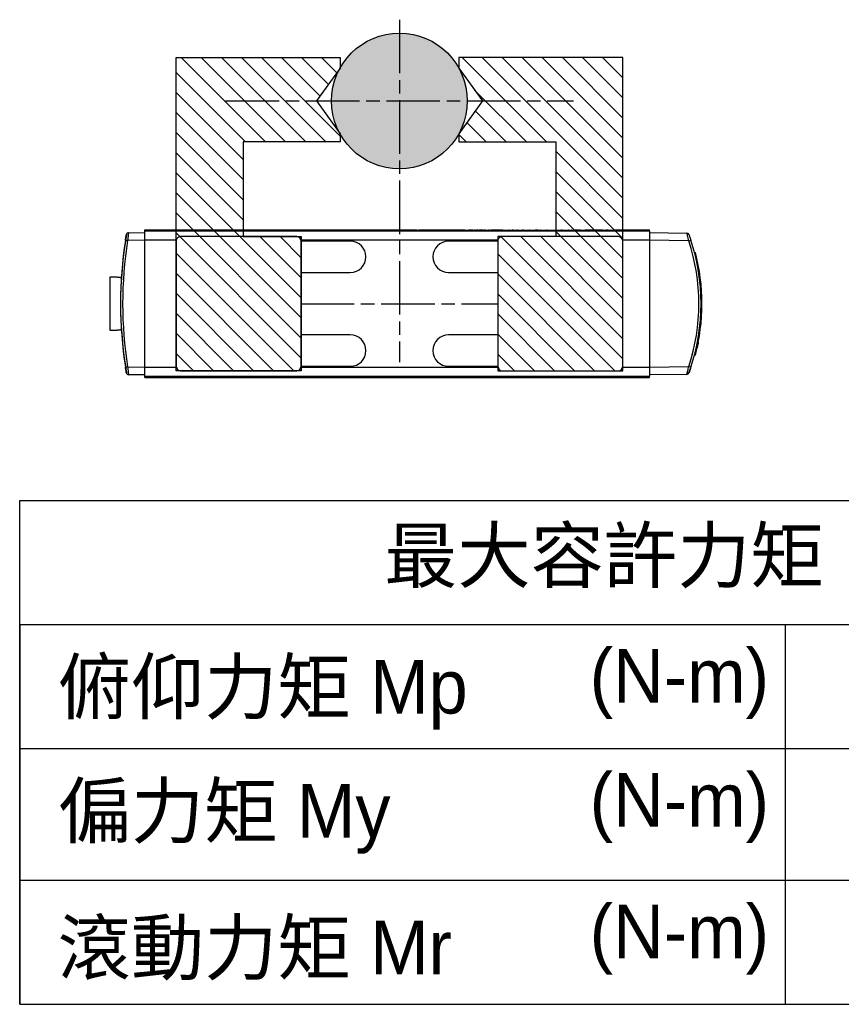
# Model space of a CAD drawing. Header units: millimetres. Extents: x 399 to 6233, y -1870 to 1602.
# Tile 53 of 164: x 3109 to 3293, y 650 to 870. Entities that reach past the tile are written whole.
import ezdxf

# ---------------------------------------------------------------- set-up
doc = ezdxf.new("R2010")
doc.units = ezdxf.units.MM
doc.linetypes.add('AM_ISO08W050', pattern=[18, 12, -1.5, 3, -1.5])
doc.layers.add('5', color=7, linetype='Continuous')
doc.layers.add('AM_7', color=4, linetype='AM_ISO08W050', lineweight=25)
doc.layers.add('AM_8', color=1, linetype='Continuous', lineweight=25)
doc.styles.get("Standard").update_dxf_attribs({"font": 'arial.ttf'})
pattern_1 = [(315, (3369.9288, 2239.2763), (2.245064, 2.245064), [])]

# ---------------------------------------------------------------- blocks, each defined once
blk = doc.blocks.new('CHS2B-S40_上')
at = {"color": 7, "linetype": 'Continuous', "lineweight": 25}
for p, q in [((3000.54, 4363.1), (3008.88, 4363.24)), ((3121.88, 4363.79), (3008.88, 4363.79)), ((3008.88, 4363.79), (3008.88, 4363.49)), ((3008.88, 4361.49), (3008.88, 4363.49)), ((3121.88, 4363.49), (3008.88, 4363.49)), ((3009.48, 4363.69), (3009.48, 4363.49)), ((3009.48, 4363.69), (3013.28, 4363.69)), ((3013.28, 4363.49), (3013.28, 4363.69)), ((3041.88, 4362.29), (3015.88, 4362.29)), ((3113.88, 4362.29), (3087.88, 4362.29)), ((3117.48, 4363.69), (3117.48, 4363.49)), ((3117.48, 4363.69), (3121.28, 4363.69)), ((3121.28, 4363.49), (3121.28, 4363.69)), ((3121.88, 4363.79), (3121.88, 4363.49)), ((3121.88, 4363.49), (3121.88, 4361.49)), ((3121.88, 4363.24), (3125.53, 4363.18)), ((3126.06, 4362.47), (3126.06, 4362.47)), ((3008.88, 4361.49), (3000.11, 4361.34)), ((3008.88, 4333.09), (3008.88, 4361.49)), ((3014.88, 4361.29), (3014.88, 4333.29)), ((3042.88, 4333.29), (3042.88, 4361.29)), ((3053.88, 4361.29), (3042.88, 4361.29)), ((3086.88, 4361.29), (3075.88, 4361.29)), ((3086.88, 4361.29), (3086.88, 4333.29)), ((3114.88, 4333.29), (3114.88, 4361.29)), ((3125.74, 4361.42), (3121.88, 4361.49)), ((3121.88, 4361.49), (3121.88, 4333.09)), ((2998.64, 4358.76), (2998.63, 4358.76)), ((2998.85, 4358.78), (2998.64, 4358.77)), ((2998.35, 4356.66), (2998.35, 4356.66)), ((3042.88, 4354.29), (3053.88, 4354.29)), ((3075.88, 4354.29), (3086.88, 4354.29)), ((3128.08, 4353.13), (3127.15, 4353.13)), ((3129.68, 4353.24), (3128.08, 4353.24)), ((3128.08, 4353.24), (3128.08, 4353.13)), ((3129.68, 4341.34), (3129.68, 4353.24)), ((2997.18, 4347.77), (2997.18, 4347.77)), ((2997.62, 4340.95), (2997.62, 4340.95)), ((3053.88, 4340.29), (3042.88, 4340.29)), ((3086.88, 4340.29), (3075.88, 4340.29)), ((3127.15, 4341.45), (3128.08, 4341.45)), ((3128.08, 4341.45), (3128.08, 4341.34)), ((3128.08, 4341.34), (3129.68, 4341.34)), ((2998.85, 4335.8), (2998.64, 4335.81)), ((3126.8, 4337.43), (3126.8, 4337.43)), ((2999.81, 4332.58), (2999.81, 4332.58)), ((3000.11, 4333.24), (3008.88, 4333.09)), ((3008.88, 4331.34), (3000.54, 4331.49)), ((3008.88, 4331.09), (3008.88, 4333.09)), ((3015.88, 4332.29), (3041.88, 4332.29)), ((3042.88, 4333.29), (3053.88, 4333.29)), ((3075.88, 4333.29), (3086.88, 4333.29)), ((3087.88, 4332.29), (3113.88, 4332.29)), ((3121.88, 4333.09), (3125.74, 4333.16)), ((3121.88, 4333.09), (3121.88, 4331.09)), ((3125.53, 4331.4), (3121.88, 4331.34)), ((3008.88, 4331.09), (3121.88, 4331.09)), ((3008.88, 4331.09), (3008.88, 4330.79)), ((3016.82, 4330.79), (3008.88, 4330.79)), ((3009.48, 4331.09), (3009.48, 4330.89)), ((3013.28, 4330.89), (3009.48, 4330.89)), ((3009.88, 4330.84), (3009.88, 4330.89)), ((3064.88, 4330.84), (3009.88, 4330.84)), ((3010.45, 4330.84), (3010.45, 4330.83)), ((3016.15, 4330.83), (3010.45, 4330.83)), ((3013.28, 4330.89), (3013.28, 4331.09)), ((3016.15, 4330.84), (3016.15, 4330.83)), ((3016.32, 4330.84), (3016.32, 4330.83)), ((3016.35, 4330.83), (3016.35, 4330.84)), ((3016.35, 4330.83), (3016.8, 4330.83)), ((3016.8, 4330.83), (3016.8, 4330.84)), ((3016.82, 4330.83), (3016.82, 4330.84)), ((3016.83, 4330.83), (3016.83, 4330.84)), ((3016.85, 4330.83), (3016.85, 4330.84)), ((3017.16, 4330.83), (3017.16, 4330.84)), ((3017.45, 4330.83), (3017.45, 4330.84)), ((3017.46, 4330.83), (3017.46, 4330.84)), ((3017.6, 4330.79), (3017.48, 4330.79)), ((3017.53, 4330.83), (3017.53, 4330.84)), ((3017.6, 4330.83), (3017.6, 4330.84)), ((3017.63, 4330.83), (3017.63, 4330.84)), ((3018, 4330.83), (3018, 4330.84)), ((3018.18, 4330.83), (3018.18, 4330.84)), ((3018.19, 4330.84), (3018.19, 4330.83)), ((3018.21, 4330.83), (3018.21, 4330.84)), ((3018.21, 4330.83), (3018.66, 4330.83)), ((3018.68, 4330.79), (3018.23, 4330.79)), ((3018.66, 4330.83), (3018.66, 4330.84)), ((3018.69, 4330.83), (3018.69, 4330.84)), ((3018.69, 4330.83), (3018.69, 4330.84)), ((3018.71, 4330.83), (3018.71, 4330.84)), ((3019.02, 4330.83), (3019.02, 4330.84)), ((3019.3, 4330.83), (3019.3, 4330.84)), ((3019.32, 4330.83), (3019.32, 4330.84)), ((3019.32, 4330.83), (3019.8, 4330.83)), ((3021.65, 4330.79), (3019.59, 4330.79)), ((3019.8, 4330.83), (3019.8, 4330.84)), ((3019.84, 4330.83), (3019.84, 4330.84)), ((3020.29, 4330.83), (3020.29, 4330.84)), ((3020.42, 4330.83), (3020.42, 4330.84)), ((3020.55, 4330.83), (3020.55, 4330.84)), ((3020.78, 4330.83), (3020.78, 4330.84)), ((3020.81, 4330.83), (3020.81, 4330.84)), ((3020.81, 4330.83), (3021.41, 4330.83)), ((3020.88, 4330.83), (3020.88, 4330.83)), ((3021.41, 4330.83), (3021.41, 4330.84)), ((3021.48, 4330.83), (3021.48, 4330.84)), ((3021.48, 4330.83), (3021.48, 4330.84)), ((3021.61, 4330.83), (3021.61, 4330.84)), ((3021.64, 4330.83), (3021.64, 4330.84)), ((3021.64, 4330.83), (3021.94, 4330.83)), ((3021.94, 4330.83), (3021.94, 4330.84)), ((3022.06, 4330.83), (3022.06, 4330.84)), ((3022.18, 4330.83), (3022.18, 4330.84)), ((3022.18, 4330.83), (3022.48, 4330.83)), ((3022.47, 4330.79), (3022.42, 4330.79)), ((3022.48, 4330.83), (3022.48, 4330.84)), ((3022.51, 4330.83), (3022.51, 4330.84)), ((3022.54, 4330.84), (3022.54, 4330.83)), ((3022.66, 4330.83), (3022.66, 4330.84)), ((3022.8, 4330.83), (3022.8, 4330.84)), ((3022.8, 4330.83), (3022.88, 4330.83)), ((3022.88, 4330.83), (3022.88, 4330.84)), ((3022.88, 4330.83), (3023.32, 4330.83)), ((3023.3, 4330.79), (3023.25, 4330.79)), ((3023.32, 4330.83), (3023.32, 4330.84)), ((3023.32, 4330.83), (3023.4, 4330.83)), ((3023.4, 4330.83), (3023.4, 4330.84)), ((3023.53, 4330.83), (3023.53, 4330.84)), ((3023.63, 4330.83), (3023.63, 4330.84)), ((3023.7, 4330.83), (3023.7, 4330.84)), ((3023.72, 4330.83), (3023.72, 4330.84)), ((3024.35, 4330.83), (3024.35, 4330.84)), ((3024.35, 4330.83), (3024.63, 4330.83)), ((3024.63, 4330.83), (3024.63, 4330.84)), ((3024.7, 4330.83), (3024.7, 4330.84)), ((3024.87, 4330.83), (3024.87, 4330.84)), ((3025.65, 4330.79), (3024.91, 4330.79)), ((3024.99, 4330.84), (3024.99, 4330.83)), ((3024.99, 4330.83), (3024.99, 4330.84)), ((3025.02, 4330.83), (3025.02, 4330.84)), ((3025.02, 4330.83), (3025.35, 4330.83)), ((3025.35, 4330.83), (3025.35, 4330.84)), ((3025.38, 4330.83), (3025.38, 4330.84)), ((3025.52, 4330.84), (3025.52, 4330.83)), ((3025.52, 4330.83), (3025.52, 4330.84)), ((3025.55, 4330.83), (3025.55, 4330.84)), ((3025.55, 4330.83), (3025.63, 4330.83)), ((3025.68, 4330.83), (3025.68, 4330.84)), ((3026.05, 4330.83), (3026.05, 4330.84)), ((3026.22, 4330.83), (3026.22, 4330.84)), ((3026.25, 4330.83), (3026.25, 4330.84)), ((3026.34, 4330.79), (3026.28, 4330.79)), ((3026.37, 4330.83), (3026.37, 4330.84)), ((3026.75, 4330.83), (3026.75, 4330.84)), ((3026.92, 4330.83), (3026.92, 4330.84)), ((3026.95, 4330.83), (3026.95, 4330.84)), ((3027.04, 4330.79), (3026.98, 4330.79)), ((3027.04, 4330.83), (3027.04, 4330.84)), ((3027.07, 4330.83), (3027.07, 4330.84)), ((3027.44, 4330.83), (3027.44, 4330.84)), ((3027.62, 4330.83), (3027.62, 4330.84)), ((3027.64, 4330.83), (3027.64, 4330.84)), ((3027.74, 4330.79), (3027.68, 4330.79)), ((3027.69, 4330.83), (3027.72, 4330.83)), ((3027.72, 4330.83), (3027.72, 4330.84)), ((3027.75, 4330.83), (3027.75, 4330.84)), ((3027.77, 4330.83), (3027.77, 4330.84)), ((3028.14, 4330.83), (3028.14, 4330.84)), ((3028.31, 4330.83), (3028.31, 4330.84)), ((3028.34, 4330.83), (3028.34, 4330.84)), ((3028.43, 4330.83), (3028.43, 4330.84)), ((3028.46, 4330.83), (3028.46, 4330.84)), ((3028.46, 4330.83), (3028.74, 4330.83)), ((3028.66, 4330.79), (3028.58, 4330.79)), ((3028.74, 4330.83), (3028.74, 4330.84)), ((3028.76, 4330.83), (3028.76, 4330.84)), ((3028.87, 4330.83), (3028.87, 4330.84)), ((3029.16, 4330.83), (3029.16, 4330.84)), ((3029.45, 4330.83), (3029.45, 4330.84)), ((3029.53, 4330.79), (3029.48, 4330.79)), ((3029.52, 4330.84), (3029.52, 4330.83)), ((3029.52, 4330.83), (3029.52, 4330.84)), ((3029.55, 4330.83), (3029.55, 4330.84)), ((3029.56, 4330.83), (3029.56, 4330.84)), ((3029.86, 4330.83), (3029.86, 4330.84)), ((3030.15, 4330.83), (3030.15, 4330.84)), ((3030.26, 4330.83), (3030.26, 4330.84)), ((3030.56, 4330.83), (3030.56, 4330.84)), ((3030.84, 4330.83), (3030.84, 4330.84)), ((3030.85, 4330.83), (3030.85, 4330.84)), ((3031.21, 4330.83), (3031.21, 4330.84)), ((3031.28, 4330.83), (3031.28, 4330.84)), ((3031.65, 4330.83), (3031.65, 4330.84)), ((3031.82, 4330.83), (3031.82, 4330.84)), ((3031.84, 4330.83), (3031.92, 4330.83)), ((3031.85, 4330.83), (3031.85, 4330.84)), ((3031.94, 4330.79), (3031.88, 4330.79)), ((3031.97, 4330.83), (3031.97, 4330.84)), ((3032.34, 4330.83), (3032.34, 4330.84)), ((3032.52, 4330.83), (3032.52, 4330.84)), ((3032.54, 4330.83), (3032.54, 4330.84)), ((3032.67, 4330.83), (3032.67, 4330.84)), ((3033.04, 4330.83), (3033.04, 4330.84)), ((3033.22, 4330.83), (3033.22, 4330.84)), ((3033.24, 4330.83), (3033.24, 4330.84)), ((3033.33, 4330.79), (3033.27, 4330.79)), ((3033.32, 4330.83), (3033.32, 4330.84)), ((3033.34, 4330.83), (3033.34, 4330.84)), ((3033.37, 4330.83), (3033.37, 4330.84)), ((3033.74, 4330.83), (3033.74, 4330.84)), ((3033.91, 4330.83), (3033.91, 4330.84)), ((3033.93, 4330.83), (3034.03, 4330.83)), ((3033.94, 4330.83), (3033.94, 4330.84)), ((3034.43, 4330.79), (3033.97, 4330.79)), ((3034.03, 4330.83), (3034.03, 4330.84)), ((3034.05, 4330.83), (3034.05, 4330.84)), ((3034.05, 4330.83), (3034.33, 4330.83)), ((3034.16, 4330.83), (3034.16, 4330.83)), ((3034.33, 4330.83), (3034.33, 4330.84)), ((3034.36, 4330.83), (3034.36, 4330.84)), ((3034.36, 4330.83), (3034.52, 4330.83)), ((3034.46, 4330.83), (3034.46, 4330.84)), ((3034.76, 4330.83), (3034.76, 4330.84)), ((3035.05, 4330.83), (3035.05, 4330.84)), ((3035.16, 4330.83), (3035.16, 4330.84)), ((3035.46, 4330.83), (3035.46, 4330.84)), ((3035.74, 4330.83), (3035.74, 4330.84)), ((3035.76, 4330.83), (3035.76, 4330.84)), ((3035.76, 4330.83), (3035.81, 4330.83)), ((3035.82, 4330.79), (3035.78, 4330.79)), ((3035.86, 4330.83), (3035.86, 4330.84)), ((3036.16, 4330.83), (3036.16, 4330.84)), ((3036.44, 4330.83), (3036.44, 4330.84)), ((3036.57, 4330.83), (3036.57, 4330.84)), ((3036.94, 4330.83), (3036.94, 4330.84)), ((3037.08, 4330.83), (3037.41, 4330.83)), ((3037.11, 4330.83), (3037.11, 4330.84)), ((3037.14, 4330.83), (3037.14, 4330.84)), ((3037.23, 4330.79), (3037.17, 4330.79)), ((3037.26, 4330.83), (3037.26, 4330.84)), ((3037.63, 4330.83), (3037.63, 4330.84)), ((3037.81, 4330.83), (3037.81, 4330.84)), ((3037.84, 4330.83), (3037.84, 4330.84)), ((3037.96, 4330.83), (3037.96, 4330.84)), ((3038.33, 4330.83), (3038.33, 4330.84)), ((3038.45, 4330.83), (3038.61, 4330.83)), ((3038.51, 4330.83), (3038.51, 4330.84)), ((3038.53, 4330.83), (3038.53, 4330.84)), ((3038.66, 4330.83), (3038.66, 4330.84)), ((3039.03, 4330.83), (3039.03, 4330.84)), ((3039.2, 4330.83), (3039.2, 4330.84)), ((3039.23, 4330.83), (3039.23, 4330.84)), ((3039.32, 4330.83), (3039.32, 4330.84)), ((3039.35, 4330.83), (3039.35, 4330.84)), ((3039.35, 4330.83), (3039.63, 4330.83)), ((3039.63, 4330.83), (3039.63, 4330.84)), ((3039.65, 4330.83), (3039.65, 4330.84)), ((3039.76, 4330.83), (3039.76, 4330.84)), ((3040.05, 4330.83), (3040.05, 4330.84)), ((3040.34, 4330.83), (3040.34, 4330.84)), ((3040.36, 4330.83), (3040.43, 4330.83)), ((3040.42, 4330.79), (3040.37, 4330.79)), ((3040.45, 4330.83), (3040.45, 4330.84)), ((3040.75, 4330.83), (3040.75, 4330.84)), ((3041.04, 4330.83), (3041.04, 4330.84)), ((3041.15, 4330.83), (3041.15, 4330.84)), ((3041.45, 4330.83), (3041.45, 4330.84)), ((3041.73, 4330.83), (3041.73, 4330.84)), ((3044.29, 4330.79), (3041.77, 4330.79)), ((3042.56, 4330.83), (3042.56, 4330.84)), ((3042.61, 4330.83), (3042.61, 4330.84)), ((3042.73, 4330.83), (3042.73, 4330.84)), ((3042.83, 4330.83), (3042.83, 4330.84)), ((3042.87, 4330.83), (3042.87, 4330.84)), ((3043.79, 4330.83), (3043.79, 4330.84)), ((3043.83, 4330.83), (3043.83, 4330.84)), ((3043.83, 4330.83), (3043.87, 4330.83)), ((3043.89, 4330.83), (3043.89, 4330.84)), ((3044.04, 4330.83), (3044.04, 4330.84)), ((3044.18, 4330.83), (3044.18, 4330.84)), ((3044.2, 4330.83), (3044.45, 4330.83)), ((3044.33, 4330.83), (3044.33, 4330.84)), ((3044.8, 4330.83), (3044.92, 4330.83)), ((3044.97, 4330.83), (3044.97, 4330.84)), ((3045.59, 4330.83), (3045.59, 4330.84)), ((3045.74, 4330.79), (3045.62, 4330.79)), ((3045.71, 4330.83), (3045.71, 4330.84)), ((3045.81, 4330.83), (3045.81, 4330.84)), ((3045.81, 4330.83), (3045.93, 4330.83)), ((3045.93, 4330.83), (3045.93, 4330.84)), ((3046.13, 4330.83), (3046.13, 4330.84)), ((3046.13, 4330.83), (3046.46, 4330.83)), ((3046.46, 4330.83), (3046.46, 4330.84)), ((3047.08, 4330.79), (3046.51, 4330.79)), ((3046.57, 4330.83), (3046.57, 4330.84)), ((3046.57, 4330.83), (3046.57, 4330.83)), ((3046.69, 4330.83), (3046.69, 4330.84)), ((3046.81, 4330.83), (3046.81, 4330.84)), ((3046.88, 4330.83), (3046.88, 4330.84)), ((3046.98, 4330.83), (3046.98, 4330.84)), ((3047.13, 4330.83), (3047.13, 4330.84)), ((3047.29, 4330.83), (3047.29, 4330.84)), ((3047.37, 4330.83), (3047.37, 4330.84)), ((3047.52, 4330.83), (3047.52, 4330.84)), ((3047.66, 4330.83), (3047.66, 4330.84)), ((3047.66, 4330.83), (3047.78, 4330.83)), ((3047.78, 4330.83), (3047.78, 4330.84)), ((3048, 4330.83), (3048, 4330.84)), ((3048, 4330.83), (3048.09, 4330.83)), ((3048.09, 4330.83), (3048.09, 4330.84)), ((3048.22, 4330.83), (3048.22, 4330.84)), ((3048.36, 4330.83), (3048.36, 4330.84)), ((3048.38, 4330.83), (3048.38, 4330.84)), ((3049.34, 4330.79), (3048.41, 4330.79)), ((3048.48, 4330.83), (3048.48, 4330.84)), ((3048.52, 4330.83), (3048.52, 4330.84)), ((3048.52, 4330.83), (3049.19, 4330.83)), ((3049.19, 4330.83), (3049.19, 4330.84)), ((3049.27, 4330.83), (3049.27, 4330.84)), ((3049.38, 4330.83), (3049.38, 4330.84)), ((3049.87, 4330.83), (3049.87, 4330.84)), ((3050.25, 4330.83), (3050.25, 4330.84)), ((3060.52, 4330.79), (3050.28, 4330.79)), ((3051.3, 4330.84), (3051.3, 4330.83)), ((3051.3, 4330.84), (3051.3, 4330.83)), ((3051.39, 4330.83), (3051.3, 4330.83)), ((3051.3, 4330.83), (3051.3, 4330.83)), ((3051.39, 4330.84), (3051.39, 4330.83)), ((3051.56, 4330.83), (3051.39, 4330.83)), ((3051.56, 4330.84), (3051.56, 4330.83)), ((3051.64, 4330.83), (3051.56, 4330.83)), ((3051.64, 4330.84), (3051.64, 4330.83)), ((3051.68, 4330.83), (3051.64, 4330.83)), ((3051.68, 4330.84), (3051.68, 4330.83)), ((3051.77, 4330.83), (3051.68, 4330.83)), ((3051.77, 4330.84), (3051.77, 4330.83)), ((3052.1, 4330.83), (3051.77, 4330.83)), ((3052.1, 4330.84), (3052.1, 4330.83)), ((3052.75, 4330.83), (3052.1, 4330.83)), ((3052.75, 4330.84), (3052.75, 4330.83)), ((3053.92, 4330.83), (3052.75, 4330.83)), ((3053.92, 4330.83), (3053.92, 4330.84)), ((3053.97, 4330.83), (3053.97, 4330.84)), ((3053.97, 4330.83), (3054.01, 4330.83)), ((3054.01, 4330.83), (3054.01, 4330.84)), ((3054.11, 4330.83), (3054.11, 4330.84)), ((3054.11, 4330.83), (3054.34, 4330.83)), ((3054.34, 4330.83), (3054.34, 4330.84)), ((3054.42, 4330.83), (3054.42, 4330.84)), ((3054.42, 4330.83), (3054.42, 4330.83)), ((3054.47, 4330.83), (3054.47, 4330.84)), ((3054.53, 4330.83), (3054.53, 4330.84)), ((3054.65, 4330.83), (3054.55, 4330.83)), ((3054.66, 4330.84), (3054.66, 4330.83)), ((3054.71, 4330.83), (3054.71, 4330.84)), ((3054.77, 4330.83), (3054.77, 4330.84)), ((3054.77, 4330.83), (3054.84, 4330.83)), ((3054.84, 4330.83), (3054.84, 4330.84)), ((3054.84, 4330.83), (3055.17, 4330.83)), ((3055.17, 4330.83), (3055.17, 4330.84)), ((3055.17, 4330.83), (3055.24, 4330.83)), ((3055.24, 4330.83), (3055.24, 4330.84)), ((3055.3, 4330.83), (3055.3, 4330.84)), ((3055.4, 4330.83), (3055.33, 4330.83)), ((3055.35, 4330.83), (3055.35, 4330.84)), ((3055.41, 4330.84), (3055.41, 4330.83)), ((3055.41, 4330.83), (3055.41, 4330.84)), ((3055.41, 4330.83), (3055.62, 4330.83)), ((3055.62, 4330.83), (3055.62, 4330.84)), ((3055.7, 4330.83), (3055.7, 4330.84)), ((3055.77, 4330.83), (3055.77, 4330.84)), ((3055.77, 4330.83), (3055.94, 4330.83)), ((3055.94, 4330.83), (3055.94, 4330.84)), ((3055.94, 4330.83), (3055.94, 4330.84)), ((3055.94, 4330.83), (3056.09, 4330.83)), ((3055.94, 4330.83), (3055.94, 4330.83)), ((3056.09, 4330.83), (3056.09, 4330.84)), ((3056.17, 4330.83), (3056.17, 4330.84)), ((3056.24, 4330.83), (3056.24, 4330.84)), ((3056.24, 4330.83), (3056.46, 4330.83)), ((3056.46, 4330.83), (3056.46, 4330.84)), ((3056.46, 4330.83), (3056.46, 4330.84)), ((3056.59, 4330.83), (3056.47, 4330.83)), ((3056.59, 4330.83), (3056.59, 4330.84)), ((3056.65, 4330.83), (3056.65, 4330.84)), ((3056.71, 4330.83), (3056.71, 4330.84)), ((3056.83, 4330.83), (3056.71, 4330.83)), ((3056.83, 4330.84), (3056.83, 4330.83)), ((3056.88, 4330.83), (3056.88, 4330.84)), ((3056.95, 4330.83), (3056.95, 4330.84)), ((3056.95, 4330.83), (3057.01, 4330.83)), ((3057.01, 4330.83), (3057.01, 4330.84)), ((3057.01, 4330.83), (3057.35, 4330.83)), ((3057.35, 4330.83), (3057.35, 4330.84)), ((3057.35, 4330.83), (3057.41, 4330.83)), ((3057.41, 4330.83), (3057.41, 4330.84)), ((3057.47, 4330.83), (3057.47, 4330.84)), ((3057.52, 4330.83), (3057.52, 4330.84)), ((3057.54, 4330.83), (3057.53, 4330.83)), ((3057.54, 4330.83), (3057.54, 4330.84)), ((3057.57, 4330.83), (3057.57, 4330.84)), ((3057.57, 4330.83), (3057.79, 4330.83)), ((3057.79, 4330.83), (3057.79, 4330.84)), ((3057.85, 4330.83), (3057.85, 4330.84)), ((3057.91, 4330.83), (3057.91, 4330.84)), ((3057.91, 4330.83), (3058.14, 4330.83)), ((3058.14, 4330.83), (3058.14, 4330.84)), ((3058.16, 4330.83), (3058.16, 4330.84)), ((3058.48, 4330.83), (3058.18, 4330.83)), ((3058.48, 4330.84), (3058.48, 4330.83)), ((3058.55, 4330.83), (3058.48, 4330.83)), ((3058.56, 4330.83), (3058.56, 4330.84)), ((3058.61, 4330.83), (3058.61, 4330.84)), ((3058.61, 4330.83), (3058.64, 4330.83)), ((3058.64, 4330.83), (3058.64, 4330.84)), ((3058.75, 4330.83), (3058.75, 4330.84)), ((3058.75, 4330.83), (3058.98, 4330.83)), ((3058.98, 4330.83), (3058.98, 4330.84)), ((3059.05, 4330.83), (3059.05, 4330.84)), ((3059.05, 4330.83), (3059.05, 4330.83)), ((3059.11, 4330.83), (3059.11, 4330.84)), ((3059.17, 4330.83), (3059.17, 4330.84)), ((3059.36, 4330.83), (3059.17, 4330.83)), ((3059.37, 4330.83), (3059.37, 4330.84)), ((3059.43, 4330.83), (3059.43, 4330.84)), ((3059.49, 4330.83), (3059.49, 4330.84)), ((3059.94, 4330.83), (3059.49, 4330.83)), ((3059.94, 4330.83), (3059.94, 4330.84)), ((3059.97, 4330.83), (3059.97, 4330.84)), ((3059.97, 4330.83), (3060.35, 4330.83)), ((3060.35, 4330.83), (3060.35, 4330.84)), ((3060.39, 4330.83), (3060.39, 4330.84)), ((3060.52, 4330.83), (3060.41, 4330.83)), ((3060.52, 4330.83), (3060.52, 4330.84)), ((3060.56, 4330.83), (3060.56, 4330.84)), ((3060.96, 4330.83), (3060.96, 4330.84)), ((3060.96, 4330.83), (3061.13, 4330.83)), ((3121.88, 4330.79), (3060.99, 4330.79)), ((3061.13, 4330.83), (3061.13, 4330.84)), ((3061.28, 4330.83), (3061.15, 4330.83)), ((3061.17, 4330.83), (3061.17, 4330.84)), ((3061.29, 4330.84), (3061.29, 4330.83)), ((3061.34, 4330.83), (3061.34, 4330.84)), ((3061.4, 4330.83), (3061.4, 4330.84)), ((3061.4, 4330.83), (3061.47, 4330.83)), ((3061.4, 4330.83), (3061.4, 4330.83)), ((3061.47, 4330.83), (3061.47, 4330.84)), ((3061.47, 4330.83), (3061.81, 4330.83)), ((3061.81, 4330.83), (3061.81, 4330.84)), ((3061.81, 4330.83), (3061.87, 4330.83)), ((3061.87, 4330.83), (3061.87, 4330.84)), ((3061.93, 4330.83), (3061.93, 4330.84)), ((3061.98, 4330.83), (3061.98, 4330.84)), ((3062.05, 4330.83), (3061.99, 4330.83)), ((3062.05, 4330.84), (3062.05, 4330.83)), ((3062.1, 4330.83), (3062.05, 4330.83)), ((3062.11, 4330.83), (3062.11, 4330.84)), ((3062.17, 4330.83), (3062.17, 4330.84)), ((3062.23, 4330.83), (3062.23, 4330.84)), ((3062.23, 4330.83), (3062.23, 4330.84)), ((3062.23, 4330.83), (3062.5, 4330.83)), ((3062.5, 4330.83), (3062.5, 4330.84)), ((3062.55, 4330.83), (3062.55, 4330.84)), ((3062.6, 4330.83), (3062.6, 4330.84)), ((3062.6, 4330.83), (3062.86, 4330.83)), ((3062.86, 4330.83), (3062.86, 4330.84)), ((3062.86, 4330.83), (3062.86, 4330.84)), ((3062.92, 4330.83), (3062.92, 4330.84)), ((3062.94, 4330.83), (3062.93, 4330.83)), ((3062.98, 4330.83), (3062.98, 4330.84)), ((3064.88, 4330.84), (3064.88, 4331.09)), ((3117.48, 4331.09), (3117.48, 4330.89)), ((3121.28, 4330.89), (3117.48, 4330.89)), ((3121.28, 4330.89), (3121.28, 4331.09)), ((3121.88, 4331.09), (3121.88, 4330.79))]:
    blk.add_line(p, q, dxfattribs=at)
at = {"color": 8, "linetype": 'Continuous', "lineweight": 25}
for p, q in [((3014.9, 4361.49), (3008.88, 4361.49)), ((3086.9, 4361.49), (3042.86, 4361.49)), ((3121.88, 4361.49), (3114.86, 4361.49)), ((3008.88, 4333.09), (3014.9, 4333.09)), ((3042.86, 4333.09), (3086.9, 4333.09)), ((3114.86, 4333.09), (3121.88, 4333.09))]:
    blk.add_line(p, q, dxfattribs=at)
at = {"color": 7, "linetype": 'Continuous', "lineweight": 25, "flags": 128}
for points in [[(3127.14, 4353.14), (3127.23, 4353.14), (3127.31, 4353.13)], [(3127.31, 4341.45), (3127.23, 4341.44), (3127.14, 4341.44)]]:
    blk.add_lwpolyline(points, dxfattribs=at)
at = {"color": 7, "linetype": 'Continuous', "lineweight": 25}
for centre, radius, start, end in [((3043.13, 4347.29), 45.75, 160.2315, 161.9146), ((3000.55, 4362.6), 0.5, 91, 160.2315), ((3015.88, 4361.29), 1, 90, 180), ((3041.88, 4361.29), 1, 0, 90), ((3087.88, 4361.29), 1, 90, 180), ((3113.88, 4361.29), 1, 0, 90), ((3125.52, 4362.68), 0.5, 9.7344, 89), ((3035.81, 4347.29), 91.5, 350.275, 9.725), ((3035.83, 4347.29), 91.5, 8.9346, 9.7344), ((3043.13, 4347.29), 45.75, 161.9146, 198.0854), ((3043.12, 4347.29), 45.25, 161.9146, 198.0854), ((3007, 4382.82), 22.56, 250.9745, 252.2234), ((3053.88, 4357.79), 3.5, 270, 90), ((3075.88, 4357.79), 3.5, 90, 270), ((3118.86, 4405.94), 45.05, 278.7801, 279.4052), ((3035.84, 4347.29), 91, 351.0654, 8.9346), ((3035.83, 4347.29), 91.5, 351.0654, 8.9346), ((3043.13, 4347.29), 45.95, 165.5282, 194.4718), ((3053.88, 4336.79), 3.5, 270, 90), ((3075.88, 4336.79), 3.5, 90, 270), ((3007, 4311.76), 22.56, 107.7766, 109.0255), ((3043.13, 4347.29), 45.75, 198.0854, 198.344), ((3000.55, 4331.99), 0.5, 199.7685, 269), ((3015.88, 4333.29), 1, 180, 270), ((3041.88, 4333.29), 1, 270, 0), ((3087.88, 4333.29), 1, 180, 270), ((3113.88, 4333.29), 1, 270, 0), ((3125.52, 4331.9), 0.5, 271, 350.2656), ((3118.86, 4288.64), 45.05, 80.5948, 81.2199), ((3035.83, 4347.29), 91.5, 350.4779, 351.0654)]:
    blk.add_arc(centre, radius, start, end, dxfattribs=at)
for points, knots in [([(2999.64, 4361.49), (2999.68, 4361.61), (2999.77, 4361.87), (2999.89, 4362.23), (2999.99, 4362.53), (3000.06, 4362.73), (3000.07, 4362.75), (3000.08, 4362.76)], [0, 0, 0, 0, 0.1878625, 0.4033855, 0.6061418, 0.8032081, 1, 1, 1, 1]), ([(3000.54, 4363.1), (3000.53, 4363.08), (3000.52, 4363.04), (3000.45, 4362.77), (3000.35, 4362.36), (3000.23, 4361.86), (3000.15, 4361.51), (3000.11, 4361.34)], [0, 0, 0, 0, 0.200588, 0.399903, 0.602485, 0.815419, 1, 1, 1, 1]), ([(3125.74, 4361.42), (3125.71, 4361.62), (3125.67, 4362.02), (3125.61, 4362.55), (3125.56, 4362.95), (3125.54, 4363.15), (3125.53, 4363.17), (3125.53, 4363.18)], [0, 0, 0, 0, 0.218035, 0.436491, 0.65377, 0.868006, 1, 1, 1, 1]), ([(3126.01, 4362.76), (3126.02, 4362.76), (3126.02, 4362.74), (3126.04, 4362.6), (3126.09, 4362.31), (3126.15, 4361.93), (3126.2, 4361.64), (3126.22, 4361.5)], [0, 0, 0, 0, 0.131174, 0.344376, 0.561438, 0.780625, 1, 1, 1, 1]), ([(2997.99, 4355.89), (2998.03, 4356.08), (2998.11, 4356.46), (2998.21, 4356.94), (2998.24, 4357.12), (2998.26, 4357.21)], [0, 0, 0, 0, 0.331746, 0.667649, 1, 1, 1, 1]), ([(3000.08, 4331.82), (3000.08, 4331.82), (3000.07, 4331.83), (3000.03, 4331.96), (2999.93, 4332.24), (2999.79, 4332.64), (2999.69, 4332.94), (2999.64, 4333.09)], [0, 0, 0, 0, 0.100712, 0.310835, 0.535429, 0.767557, 1, 1, 1, 1]), ([(3000.11, 4333.24), (3000.16, 4333.04), (3000.25, 4332.62), (3000.39, 4332.07), (3000.49, 4331.68), (3000.53, 4331.51), (3000.54, 4331.49), (3000.54, 4331.49)], [0, 0, 0, 0, 0.228462, 0.458369, 0.683803, 0.897275, 1, 1, 1, 1]), ([(3125.53, 4331.4), (3125.53, 4331.41), (3125.53, 4331.41), (3125.53, 4331.43), (3125.54, 4331.46), (3125.54, 4331.5), (3125.55, 4331.57), (3125.56, 4331.66), (3125.58, 4331.77), (3125.59, 4331.9), (3125.61, 4332.04), (3125.63, 4332.2), (3125.64, 4332.33), (3125.66, 4332.46), (3125.67, 4332.6), (3125.69, 4332.73), (3125.71, 4332.88), (3125.72, 4333.02), (3125.73, 4333.12), (3125.74, 4333.16)], [0, 0, 0, 0, 0.051798, 0.103952, 0.157226, 0.210886, 0.262614, 0.367788, 0.421354, 0.473287, 0.578865, 0.632629, 0.685242, 0.738214, 0.792314, 0.846802, 0.884772, 0.961351, 1, 1, 1, 1]), ([(3126.22, 4333.08), (3126.22, 4333.06), (3126.21, 4332.98), (3126.19, 4332.88), (3126.17, 4332.77), (3126.16, 4332.68), (3126.14, 4332.58), (3126.13, 4332.49), (3126.11, 4332.4), (3126.1, 4332.31), (3126.08, 4332.23), (3126.07, 4332.16), (3126.06, 4332.09), (3126.05, 4332.01), (3126.03, 4331.94), (3126.03, 4331.89), (3126.02, 4331.85), (3126.01, 4331.82), (3126.01, 4331.82), (3126.01, 4331.82)], [0, 0, 0, 0, 0.038217, 0.115279, 0.154163, 0.207027, 0.260241, 0.314565, 0.369275, 0.421241, 0.473552, 0.526958, 0.580748, 0.63228, 0.737072, 0.790462, 0.841929, 0.946633, 1, 1, 1, 1]), ([(3016.32, 4330.83), (3016.32, 4330.83), (3016.32, 4330.83), (3016.33, 4330.83), (3016.34, 4330.83), (3016.34, 4330.83), (3016.35, 4330.83), (3016.35, 4330.83)], [0, 0, 0, 0, 0.500095, 0.750155, 0.874801, 0.937577, 1, 1, 1, 1]), ([(3016.8, 4330.83), (3016.8, 4330.83), (3016.81, 4330.83), (3016.82, 4330.83), (3016.82, 4330.83), (3016.82, 4330.83), (3016.82, 4330.83)], [0, 0, 0, 0, 0.122391, 0.247489, 0.498125, 1, 1, 1, 1]), ([(3018.19, 4330.83), (3018.19, 4330.83), (3018.19, 4330.83), (3018.19, 4330.83), (3018.2, 4330.83), (3018.21, 4330.83), (3018.21, 4330.83), (3018.21, 4330.83)], [0, 0, 0, 0, 0.500095, 0.750155, 0.874801, 0.937577, 1, 1, 1, 1]), ([(3018.66, 4330.83), (3018.67, 4330.83), (3018.67, 4330.83), (3018.68, 4330.83), (3018.69, 4330.83), (3018.69, 4330.83), (3018.69, 4330.83)], [0, 0, 0, 0, 0.122391, 0.247489, 0.498125, 1, 1, 1, 1]), ([(3019.3, 4330.83), (3019.3, 4330.83), (3019.3, 4330.83), (3019.3, 4330.83), (3019.31, 4330.83), (3019.32, 4330.83), (3019.32, 4330.83), (3019.32, 4330.83)], [0, 0, 0, 0, 0.500145, 0.750197, 0.8748, 0.937423, 1, 1, 1, 1]), ([(3019.8, 4330.83), (3019.8, 4330.83), (3019.81, 4330.83), (3019.83, 4330.83), (3019.84, 4330.83), (3019.84, 4330.83), (3019.84, 4330.83)], [0, 0, 0, 0, 0.125195, 0.249894, 0.498726, 1, 1, 1, 1]), ([(3020.78, 4330.83), (3020.78, 4330.83), (3020.78, 4330.83), (3020.79, 4330.83), (3020.8, 4330.83), (3020.81, 4330.83), (3020.81, 4330.83), (3020.81, 4330.83)], [0, 0, 0, 0, 0.500423, 0.750145, 0.874828, 0.937416, 1, 1, 1, 1]), ([(3021.41, 4330.83), (3021.42, 4330.83), (3021.43, 4330.83), (3021.46, 4330.83), (3021.48, 4330.83), (3021.48, 4330.83), (3021.48, 4330.83)], [0, 0, 0, 0, 0.186691, 0.373676, 0.560686, 1, 1, 1, 1]), ([(3021.61, 4330.83), (3021.61, 4330.83), (3021.61, 4330.83), (3021.61, 4330.83), (3021.62, 4330.83), (3021.63, 4330.83), (3021.64, 4330.83), (3021.64, 4330.83)], [0, 0, 0, 0, 0.500347, 0.750185, 0.874831, 0.937532, 1, 1, 1, 1]), ([(3021.94, 4330.83), (3021.94, 4330.83), (3021.94, 4330.83), (3021.96, 4330.83), (3022, 4330.83), (3022.04, 4330.83), (3022.06, 4330.83)], [0, 0, 0, 0, 0.124474, 0.249374, 0.498916, 1, 1, 1, 1]), ([(3022.06, 4330.83), (3022.08, 4330.83), (3022.12, 4330.83), (3022.16, 4330.83), (3022.18, 4330.83), (3022.18, 4330.83), (3022.18, 4330.83)], [0, 0, 0, 0, 0.50104, 0.750496, 0.875162, 1, 1, 1, 1]), ([(3022.48, 4330.83), (3022.48, 4330.83), (3022.49, 4330.83), (3022.49, 4330.83), (3022.5, 4330.83), (3022.51, 4330.83), (3022.51, 4330.83), (3022.51, 4330.83)], [0, 0, 0, 0, 0.062594, 0.125166, 0.250121, 0.499853, 1, 1, 1, 1]), ([(3022.54, 4330.83), (3022.54, 4330.83), (3022.54, 4330.83), (3022.55, 4330.83), (3022.57, 4330.83), (3022.59, 4330.83), (3022.62, 4330.83), (3022.64, 4330.83), (3022.66, 4330.83)], [0, 0, 0, 0, 0.020762, 0.214021, 0.3376, 0.460843, 0.654363, 1, 1, 1, 1]), ([(3022.66, 4330.83), (3022.68, 4330.83), (3022.72, 4330.83), (3022.77, 4330.83), (3022.79, 4330.83), (3022.8, 4330.83), (3022.8, 4330.83)], [0, 0, 0, 0, 0.501308, 0.750694, 0.874682, 1, 1, 1, 1]), ([(3024.63, 4330.83), (3024.64, 4330.83), (3024.66, 4330.83), (3024.68, 4330.83), (3024.7, 4330.83), (3024.7, 4330.83), (3024.7, 4330.83)], [0, 0, 0, 0, 0.186691, 0.373676, 0.560686, 1, 1, 1, 1]), ([(3024.99, 4330.83), (3024.99, 4330.83), (3024.99, 4330.83), (3024.99, 4330.83), (3025, 4330.83), (3025.01, 4330.83), (3025.02, 4330.83)], [0, 0, 0, 0, 0.499685, 0.750545, 0.874226, 1, 1, 1, 1]), ([(3025.35, 4330.83), (3025.35, 4330.83), (3025.36, 4330.83), (3025.37, 4330.83), (3025.38, 4330.83), (3025.38, 4330.83), (3025.38, 4330.83)], [0, 0, 0, 0, 0.126259, 0.248851, 0.500388, 1, 1, 1, 1]), ([(3025.52, 4330.83), (3025.52, 4330.83), (3025.52, 4330.83), (3025.53, 4330.83), (3025.54, 4330.83), (3025.55, 4330.83), (3025.55, 4330.83)], [0, 0, 0, 0, 0.501187, 0.751254, 0.876415, 1, 1, 1, 1]), ([(3026.94, 4330.83), (3026.96, 4330.83), (3026.99, 4330.83), (3027.03, 4330.83), (3027.04, 4330.83)], [0, 0, 0, 0, 0.559996, 1, 1, 1, 1]), ([(3028.43, 4330.83), (3028.43, 4330.83), (3028.43, 4330.83), (3028.44, 4330.83), (3028.45, 4330.83), (3028.45, 4330.83), (3028.46, 4330.83)], [0, 0, 0, 0, 0.499776, 0.750545, 0.875145, 1, 1, 1, 1]), ([(3028.74, 4330.83), (3028.74, 4330.83), (3028.75, 4330.83), (3028.76, 4330.83), (3028.76, 4330.83), (3028.76, 4330.83), (3028.76, 4330.83)], [0, 0, 0, 0, 0.125196, 0.249191, 0.500458, 1, 1, 1, 1]), ([(3034.03, 4330.83), (3034.03, 4330.83), (3034.03, 4330.83), (3034.04, 4330.83), (3034.04, 4330.83), (3034.05, 4330.83), (3034.05, 4330.83)], [0, 0, 0, 0, 0.4997764, 0.7505451, 0.8751447, 1, 1, 1, 1]), ([(3034.33, 4330.83), (3034.34, 4330.83), (3034.35, 4330.83), (3034.35, 4330.83), (3034.36, 4330.83), (3034.36, 4330.83), (3034.36, 4330.83)], [0, 0, 0, 0, 0.125196, 0.249191, 0.500458, 1, 1, 1, 1]), ([(3039.32, 4330.83), (3039.32, 4330.83), (3039.32, 4330.83), (3039.33, 4330.83), (3039.34, 4330.83), (3039.34, 4330.83), (3039.35, 4330.83)], [0, 0, 0, 0, 0.4997764, 0.7505451, 0.8751447, 1, 1, 1, 1]), ([(3039.63, 4330.83), (3039.63, 4330.83), (3039.64, 4330.83), (3039.65, 4330.83), (3039.65, 4330.83), (3039.65, 4330.83), (3039.65, 4330.83)], [0, 0, 0, 0, 0.125196, 0.249191, 0.500458, 1, 1, 1, 1]), ([(3042.56, 4330.83), (3042.57, 4330.83), (3042.57, 4330.83), (3042.6, 4330.83), (3042.61, 4330.83)], [0, 0, 0, 0, 0.558484, 1, 1, 1, 1]), ([(3042.61, 4330.83), (3042.63, 4330.83), (3042.67, 4330.83), (3042.71, 4330.83), (3042.73, 4330.83)], [0, 0, 0, 0, 0.558201, 1, 1, 1, 1]), ([(3042.73, 4330.83), (3042.75, 4330.83), (3042.79, 4330.83), (3042.82, 4330.83), (3042.83, 4330.83)], [0, 0, 0, 0, 0.559499, 1, 1, 1, 1]), ([(3042.83, 4330.83), (3042.85, 4330.83), (3042.87, 4330.83), (3042.87, 4330.83), (3042.87, 4330.83)], [0, 0, 0, 0, 0.559179, 1, 1, 1, 1]), ([(3043.79, 4330.83), (3043.79, 4330.83), (3043.79, 4330.83), (3043.8, 4330.83), (3043.81, 4330.83), (3043.82, 4330.83), (3043.83, 4330.83), (3043.83, 4330.83)], [0, 0, 0, 0, 0.500262, 0.750118, 0.87481, 0.937265, 1, 1, 1, 1]), ([(3046.57, 4330.83), (3046.57, 4330.83), (3046.57, 4330.83), (3046.59, 4330.83), (3046.63, 4330.83), (3046.67, 4330.83), (3046.69, 4330.83)], [0, 0, 0, 0, 0.1245892, 0.2492955, 0.4988543, 1, 1, 1, 1]), ([(3046.69, 4330.83), (3046.72, 4330.83), (3046.75, 4330.83), (3046.79, 4330.83), (3046.81, 4330.83), (3046.81, 4330.83), (3046.81, 4330.83)], [0, 0, 0, 0, 0.501119, 0.750388, 0.874869, 1, 1, 1, 1]), ([(3047.37, 4330.83), (3047.37, 4330.83), (3047.37, 4330.83), (3047.38, 4330.83), (3047.4, 4330.83), (3047.45, 4330.83), (3047.49, 4330.83), (3047.52, 4330.83)], [0, 0, 0, 0, 0.124491, 0.187015, 0.249635, 0.499537, 1, 1, 1, 1]), ([(3047.52, 4330.83), (3047.55, 4330.83), (3047.59, 4330.83), (3047.64, 4330.83), (3047.65, 4330.83), (3047.66, 4330.83), (3047.66, 4330.83)], [0, 0, 0, 0, 0.501213, 0.750066, 0.874451, 1, 1, 1, 1]), ([(3048.48, 4330.83), (3048.48, 4330.83), (3048.48, 4330.83), (3048.49, 4330.83), (3048.51, 4330.83), (3048.52, 4330.83), (3048.52, 4330.83)], [0, 0, 0, 0, 0.501116, 0.751037, 0.875771, 1, 1, 1, 1]), ([(3053.92, 4330.83), (3053.92, 4330.83), (3053.92, 4330.83), (3053.94, 4330.83), (3053.95, 4330.83), (3053.97, 4330.83), (3053.97, 4330.83)], [0, 0, 0, 0, 0.279695, 0.558813, 0.779244, 1, 1, 1, 1]), ([(3054.34, 4330.83), (3054.36, 4330.83), (3054.38, 4330.83), (3054.4, 4330.83), (3054.4, 4330.83)], [0, 0, 0, 0, 0.662268, 1, 1, 1, 1]), ([(3054.42, 4330.83), (3054.42, 4330.83), (3054.42, 4330.83), (3054.42, 4330.83), (3054.43, 4330.83), (3054.45, 4330.83), (3054.46, 4330.83), (3054.47, 4330.83)], [0, 0, 0, 0, 0.062625, 0.125253, 0.249764, 0.499801, 1, 1, 1, 1]), ([(3054.47, 4330.83), (3054.49, 4330.83), (3054.5, 4330.83), (3054.52, 4330.83), (3054.53, 4330.83), (3054.53, 4330.83), (3054.53, 4330.83)], [0, 0, 0, 0, 0.500812, 0.750879, 0.8757, 1, 1, 1, 1]), ([(3054.66, 4330.83), (3054.66, 4330.83), (3054.66, 4330.83), (3054.66, 4330.83), (3054.66, 4330.83), (3054.68, 4330.83), (3054.69, 4330.83), (3054.71, 4330.83)], [0, 0, 0, 0, 0.04807, 0.134552, 0.221595, 0.308514, 1, 1, 1, 1]), ([(3054.71, 4330.83), (3054.72, 4330.83), (3054.74, 4330.83), (3054.76, 4330.83), (3054.77, 4330.83), (3054.77, 4330.83)], [0, 0, 0, 0, 0.56191, 0.781091, 1, 1, 1, 1]), ([(3055.24, 4330.83), (3055.24, 4330.83), (3055.24, 4330.83), (3055.25, 4330.83), (3055.27, 4330.83), (3055.28, 4330.83), (3055.3, 4330.83)], [0, 0, 0, 0, 0.125323, 0.250131, 0.499027, 1, 1, 1, 1]), ([(3055.3, 4330.83), (3055.31, 4330.83), (3055.33, 4330.83), (3055.34, 4330.83), (3055.35, 4330.83), (3055.35, 4330.83), (3055.35, 4330.83)], [0, 0, 0, 0, 0.694223, 0.781366, 0.868507, 1, 1, 1, 1]), ([(3055.62, 4330.83), (3055.62, 4330.83), (3055.63, 4330.83), (3055.64, 4330.83), (3055.66, 4330.83), (3055.68, 4330.83), (3055.7, 4330.83)], [0, 0, 0, 0, 0.125101, 0.250043, 0.499305, 1, 1, 1, 1]), ([(3055.7, 4330.83), (3055.71, 4330.83), (3055.73, 4330.83), (3055.76, 4330.83), (3055.77, 4330.83), (3055.77, 4330.83), (3055.77, 4330.83)], [0, 0, 0, 0, 0.500961, 0.750309, 0.874533, 1, 1, 1, 1]), ([(3056.09, 4330.83), (3056.1, 4330.83), (3056.1, 4330.83), (3056.11, 4330.83), (3056.13, 4330.83), (3056.15, 4330.83), (3056.17, 4330.83)], [0, 0, 0, 0, 0.125093, 0.250058, 0.499049, 1, 1, 1, 1]), ([(3056.17, 4330.83), (3056.18, 4330.83), (3056.2, 4330.83), (3056.23, 4330.83), (3056.24, 4330.83), (3056.24, 4330.83), (3056.24, 4330.83)], [0, 0, 0, 0, 0.50091, 0.75035, 0.874755, 1, 1, 1, 1]), ([(3056.59, 4330.83), (3056.59, 4330.83), (3056.59, 4330.83), (3056.6, 4330.83), (3056.6, 4330.83), (3056.62, 4330.83), (3056.64, 4330.83), (3056.65, 4330.83)], [0, 0, 0, 0, 0.124159, 0.186822, 0.249512, 0.499717, 1, 1, 1, 1]), ([(3056.65, 4330.83), (3056.66, 4330.83), (3056.68, 4330.83), (3056.7, 4330.83), (3056.7, 4330.83), (3056.71, 4330.83), (3056.71, 4330.83), (3056.71, 4330.83)], [0, 0, 0, 0, 0.500295, 0.750293, 0.813219, 0.875755, 1, 1, 1, 1]), ([(3056.83, 4330.83), (3056.83, 4330.83), (3056.83, 4330.83), (3056.83, 4330.83), (3056.84, 4330.83), (3056.85, 4330.83), (3056.87, 4330.83), (3056.88, 4330.83)], [0, 0, 0, 0, 0.04807, 0.134552, 0.221595, 0.308514, 1, 1, 1, 1]), ([(3056.88, 4330.83), (3056.9, 4330.83), (3056.91, 4330.83), (3056.94, 4330.83), (3056.94, 4330.83), (3056.95, 4330.83)], [0, 0, 0, 0, 0.5619097, 0.7810905, 1, 1, 1, 1]), ([(3057.41, 4330.83), (3057.41, 4330.83), (3057.42, 4330.83), (3057.42, 4330.83), (3057.44, 4330.83), (3057.46, 4330.83), (3057.47, 4330.83)], [0, 0, 0, 0, 0.125323, 0.250131, 0.499027, 1, 1, 1, 1]), ([(3057.47, 4330.83), (3057.49, 4330.83), (3057.5, 4330.83), (3057.52, 4330.83), (3057.52, 4330.83), (3057.52, 4330.83), (3057.52, 4330.83)], [0, 0, 0, 0, 0.694223, 0.781366, 0.868507, 1, 1, 1, 1]), ([(3057.54, 4330.83), (3057.54, 4330.83), (3057.54, 4330.83), (3057.55, 4330.83), (3057.56, 4330.83), (3057.56, 4330.83), (3057.57, 4330.83)], [0, 0, 0, 0, 0.500937, 0.749993, 0.874816, 1, 1, 1, 1]), ([(3057.79, 4330.83), (3057.79, 4330.83), (3057.79, 4330.83), (3057.8, 4330.83), (3057.8, 4330.83), (3057.82, 4330.83), (3057.84, 4330.83), (3057.85, 4330.83)], [0, 0, 0, 0, 0.124137, 0.186803, 0.249492, 0.499716, 1, 1, 1, 1]), ([(3057.85, 4330.83), (3057.86, 4330.83), (3057.88, 4330.83), (3057.9, 4330.83), (3057.9, 4330.83), (3057.91, 4330.83), (3057.91, 4330.83), (3057.91, 4330.83)], [0, 0, 0, 0, 0.500294, 0.750317, 0.813234, 0.875789, 1, 1, 1, 1]), ([(3058.14, 4330.83), (3058.14, 4330.83), (3058.14, 4330.83), (3058.15, 4330.83), (3058.16, 4330.83), (3058.16, 4330.83), (3058.16, 4330.83)], [0, 0, 0, 0, 0.12519, 0.250076, 0.499288, 1, 1, 1, 1]), ([(3058.56, 4330.83), (3058.56, 4330.83), (3058.56, 4330.83), (3058.57, 4330.83), (3058.59, 4330.83), (3058.6, 4330.83), (3058.61, 4330.83)], [0, 0, 0, 0, 0.279695, 0.558813, 0.779244, 1, 1, 1, 1]), ([(3058.98, 4330.83), (3058.99, 4330.83), (3059.01, 4330.83), (3059.03, 4330.83), (3059.04, 4330.83)], [0, 0, 0, 0, 0.662268, 1, 1, 1, 1]), ([(3059.05, 4330.83), (3059.05, 4330.83), (3059.05, 4330.83), (3059.05, 4330.83), (3059.06, 4330.83), (3059.08, 4330.83), (3059.1, 4330.83), (3059.11, 4330.83)], [0, 0, 0, 0, 0.062625, 0.125253, 0.249764, 0.499801, 1, 1, 1, 1]), ([(3059.11, 4330.83), (3059.12, 4330.83), (3059.14, 4330.83), (3059.16, 4330.83), (3059.17, 4330.83), (3059.17, 4330.83), (3059.17, 4330.83)], [0, 0, 0, 0, 0.500812, 0.750879, 0.8757, 1, 1, 1, 1]), ([(3059.37, 4330.83), (3059.37, 4330.83), (3059.37, 4330.83), (3059.37, 4330.83), (3059.38, 4330.83), (3059.4, 4330.83), (3059.42, 4330.83), (3059.43, 4330.83)], [0, 0, 0, 0, 0.124159, 0.186822, 0.249512, 0.499717, 1, 1, 1, 1]), ([(3059.43, 4330.83), (3059.44, 4330.83), (3059.45, 4330.83), (3059.47, 4330.83), (3059.48, 4330.83), (3059.48, 4330.83), (3059.49, 4330.83), (3059.49, 4330.83)], [0, 0, 0, 0, 0.5002954, 0.750293, 0.8132187, 0.875755, 1, 1, 1, 1]), ([(3059.94, 4330.83), (3059.94, 4330.83), (3059.94, 4330.83), (3059.95, 4330.83), (3059.96, 4330.83), (3059.96, 4330.83), (3059.97, 4330.83)], [0, 0, 0, 0, 0.500475, 0.750183, 0.875011, 1, 1, 1, 1]), ([(3060.35, 4330.83), (3060.36, 4330.83), (3060.37, 4330.83), (3060.39, 4330.83), (3060.39, 4330.83), (3060.39, 4330.83), (3060.39, 4330.83)], [0, 0, 0, 0, 0.279986, 0.559654, 0.779536, 1, 1, 1, 1]), ([(3061.13, 4330.83), (3061.13, 4330.83), (3061.15, 4330.83), (3061.16, 4330.83), (3061.17, 4330.83), (3061.17, 4330.83), (3061.17, 4330.83)], [0, 0, 0, 0, 0.279878, 0.559556, 0.779639, 1, 1, 1, 1]), ([(3061.29, 4330.83), (3061.29, 4330.83), (3061.29, 4330.83), (3061.29, 4330.83), (3061.3, 4330.83), (3061.31, 4330.83), (3061.33, 4330.83), (3061.34, 4330.83)], [0, 0, 0, 0, 0.04807, 0.134552, 0.221595, 0.308514, 1, 1, 1, 1]), ([(3061.34, 4330.83), (3061.35, 4330.83), (3061.37, 4330.83), (3061.4, 4330.83), (3061.4, 4330.83), (3061.4, 4330.83)], [0, 0, 0, 0, 0.5619097, 0.7810905, 1, 1, 1, 1]), ([(3061.87, 4330.83), (3061.87, 4330.83), (3061.88, 4330.83), (3061.88, 4330.83), (3061.9, 4330.83), (3061.92, 4330.83), (3061.93, 4330.83)], [0, 0, 0, 0, 0.125323, 0.250131, 0.499027, 1, 1, 1, 1]), ([(3061.93, 4330.83), (3061.95, 4330.83), (3061.96, 4330.83), (3061.98, 4330.83), (3061.98, 4330.83), (3061.98, 4330.83), (3061.98, 4330.83)], [0, 0, 0, 0, 0.694223, 0.781366, 0.868507, 1, 1, 1, 1]), ([(3062.11, 4330.83), (3062.11, 4330.83), (3062.11, 4330.83), (3062.11, 4330.83), (3062.12, 4330.83), (3062.14, 4330.83), (3062.16, 4330.83), (3062.17, 4330.83)], [0, 0, 0, 0, 0.062687, 0.125266, 0.249628, 0.499769, 1, 1, 1, 1]), ([(3062.17, 4330.83), (3062.18, 4330.83), (3062.2, 4330.83), (3062.21, 4330.83), (3062.22, 4330.83), (3062.23, 4330.83), (3062.23, 4330.83), (3062.23, 4330.83)], [0, 0, 0, 0, 0.500299, 0.750281, 0.813202, 0.875735, 1, 1, 1, 1]), ([(3062.5, 4330.83), (3062.5, 4330.83), (3062.51, 4330.83), (3062.53, 4330.83), (3062.54, 4330.83), (3062.55, 4330.83)], [0, 0, 0, 0, 0.276126, 0.557488, 1, 1, 1, 1]), ([(3062.55, 4330.83), (3062.56, 4330.83), (3062.57, 4330.83), (3062.59, 4330.83), (3062.6, 4330.83), (3062.6, 4330.83)], [0, 0, 0, 0, 0.562357, 0.783202, 1, 1, 1, 1]), ([(3062.86, 4330.83), (3062.86, 4330.83), (3062.86, 4330.83), (3062.87, 4330.83), (3062.87, 4330.83), (3062.89, 4330.83), (3062.91, 4330.83), (3062.92, 4330.83)], [0, 0, 0, 0, 0.062677, 0.12526, 0.249613, 0.499758, 1, 1, 1, 1]), ([(3062.92, 4330.83), (3062.93, 4330.83), (3062.95, 4330.83), (3062.97, 4330.83), (3062.98, 4330.83), (3062.98, 4330.83), (3062.98, 4330.83), (3062.98, 4330.83)], [0, 0, 0, 0, 0.500296, 0.750292, 0.81323, 0.875748, 1, 1, 1, 1])]:
    blk.add_open_spline(points, degree=3, knots=knots, dxfattribs=at)

msp = doc.modelspace()

# ---------------------------------------------------------------- hatches: boundary and pattern name
h = msp.add_hatch()
h.set_pattern_fill('ANSI31', color=32, angle=-90, style=0)
h.set_pattern_definition(pattern_1)
h.paths.add_polyline_path([(3171.712, 791.287), (3171.712, 821.287), (3158.712, 821.287), (3158.712, 842.488), (3180.417, 842.488), (3180.417, 844.297), (3175.159, 851.643), (3180.417, 858.99), (3180.417, 861.369), (3143.712, 861.369), (3143.712, 791.287)])
h = msp.add_hatch()
h.set_pattern_fill('ANSI31', color=32, angle=-90, style=0)
h.set_pattern_definition(pattern_1)
h.paths.add_polyline_path([(3215.712, 821.287), (3215.712, 791.287), (3243.712, 791.287), (3243.712, 861.369), (3207.007, 861.369), (3207.007, 858.99), (3212.264, 851.643), (3207.007, 844.297), (3207.007, 842.488), (3228.712, 842.488), (3228.712, 821.287)])
at = {"layer": 'AM_8'}
h = msp.add_hatch(color=256, dxfattribs=at)
edge = h.paths.add_edge_path()
edge.add_arc((3193.712, 851.643), 15.189, -78.54084, 263.89015)
edge.add_arc((3193.712, 851.643), 15.189, 263.89015, 281.45916)
h = msp.add_hatch(color=256, dxfattribs=at)
edge = h.paths.add_edge_path()
edge.add_arc((3193.712, 851.643), 15.189, -83.89015, 258.54084, ccw=False)
edge.add_arc((3193.712, 851.643), 15.189, -101.45916, -83.89015, ccw=False)

# ---------------------------------------------------------------- linework, layer by layer
msp.add_line((3180.42, 858.995), (3180.42, 858.995))
at = {"color": 32}
for points in [[(3180.417, 844.297), (3180.417, 842.488), (3158.712, 842.488), (3158.712, 821.287), (3171.712, 821.287), (3171.712, 791.287), (3143.712, 791.287), (3143.712, 861.369), (3180.417, 861.369), (3180.417, 858.99), (3175.159, 851.643)], [(3228.712, 821.287), (3215.712, 821.287), (3215.712, 791.287), (3243.712, 791.287), (3243.712, 861.369), (3207.007, 861.369), (3207.007, 858.99), (3212.264, 851.643), (3207.007, 844.297), (3207.007, 842.488), (3228.712, 842.488)]]:
    msp.add_lwpolyline(points, close=True, dxfattribs=at)
at = {"color": 1}
msp.add_circle((3193.712, 851.643), 15.189, dxfattribs=at)
msp.add_circle((3193.712, 851.643), 15.189, dxfattribs=at)
at = {"layer": '5', "color": 3}
for p, q in [((3108.704, 649.525), (3108.704, 762.282)), ((3108.704, 762.282), (3370.839, 762.282)), ((3108.704, 734.521), (3370.839, 734.521)), ((3108.704, 734.521), (3370.839, 734.521)), ((3108.704, 734.521), (3108.704, 649.525)), ((3280.047, 734.521), (3280.047, 649.525)), ((3108.704, 706.759), (3370.839, 706.759)), ((3108.704, 677.286), (3370.839, 677.286)), ((3108.704, 677.286), (3370.839, 677.286)), ((3108.704, 649.525), (3370.839, 649.525))]:
    msp.add_line(p, q, dxfattribs=at)
at = {"layer": 'AM_7'}
for p, q in [((3193.712, 869.832), (3193.712, 793.174)), ((3154.784, 851.643), (3232.64, 851.643)), ((3171.602, 806.287), (3215.822, 806.287))]:
    msp.add_line(p, q, dxfattribs=at)

# ---------------------------------------------------------------- block references
at = {"rotation": 180}
msp.add_blockref('CHS2B-S40_上', (6258.594, 5153.578), dxfattribs=at)

# ---------------------------------------------------------------- texts
at = {"char_height": 12.0155, "attachment_point": 4}
for s, insert, width in [('{\\fPMingLiU|b0|i0|c136|p18;最大容許力矩}', (3190.319, 749.291), 240.623), ('{\\fPMingLiU|b0|i0|c136|p18;(N-m)}', (3236.295, 721.21), 240.623), ('{\\fPMingLiU|b0|i0|c136|p18;俯仰力矩 Mp}', (3117.22, 718.775), 394.34013), ('{\\fPMingLiU|b0|i0|c136|p18;(N-m)}', (3236.295, 693.449), 240.623), ('{\\fPMingLiU|b0|i0|c136|p18;偏力矩 My}', (3117.22, 691.014), 394.34013), ('{\\fPMingLiU|b0|i0|c136|p18;(N-m)}', (3236.295, 663.976), 240.623), ('{\\fPMingLiU|b0|i0|c136|p18;滾動力矩 Mr}', (3117.22, 661.541), 394.34013)]:
    msp.add_mtext(s, dxfattribs=dict(at, insert=insert, width=width))

doc.saveas('drawing.dxf')
